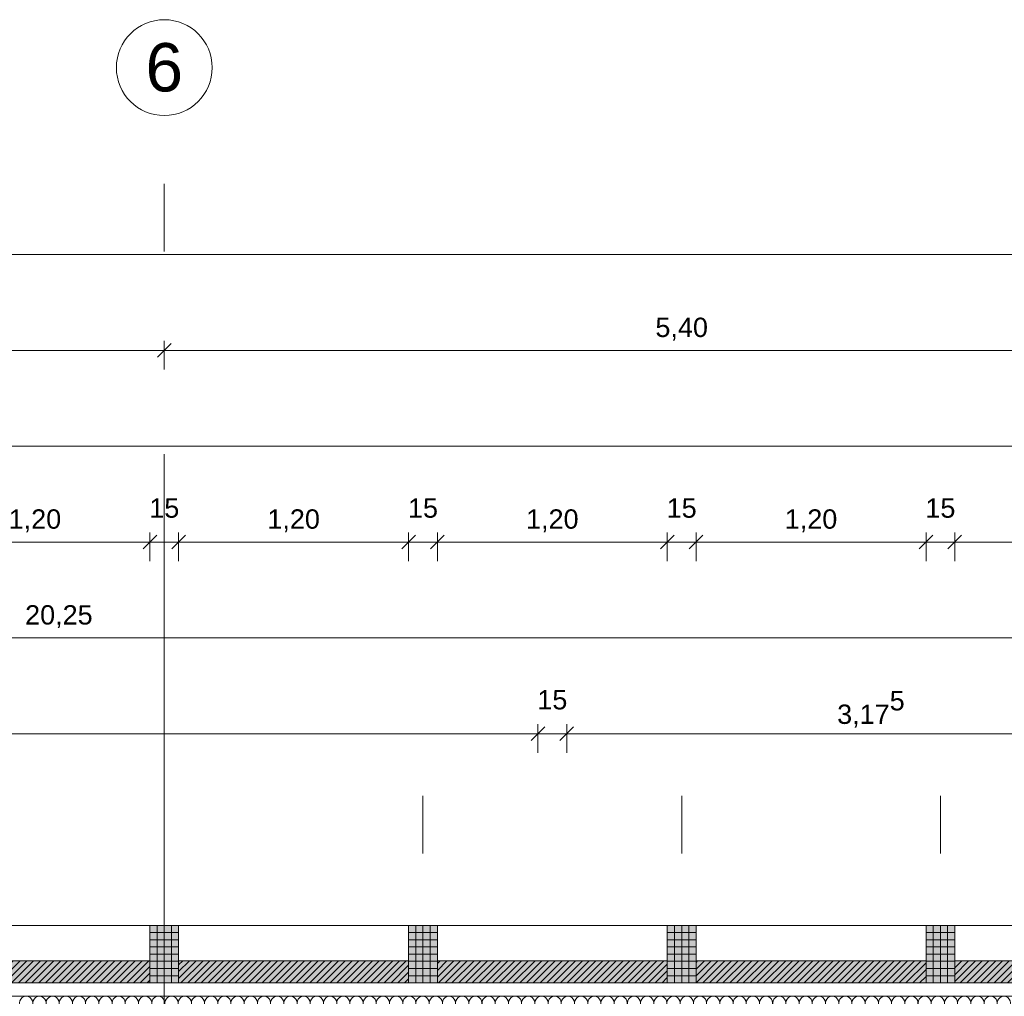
# Model space of a CAD drawing. Header units: metres. Extents: x -49 to 152, y -127 to 99.
# Tile 62 of 177: x -29.1 to -23.97, y 0.31 to 5.4. Entities that reach past the tile are written whole.
import ezdxf

# ---------------------------------------------------------------- set-up
doc = ezdxf.new("R2010")
doc.units = ezdxf.units.M
doc.header["$PDMODE"] = 1
doc.header["$PDSIZE"] = -2
doc.linetypes.add('Achsen 01', pattern=[5.291531, 3.175, -1.058062, 0.352704, -0.705764])
doc.linetypes.add('Raster 01', pattern=[2, 1, -1])
doc.layers.get('0').update_dxf_attribs({"lineweight": 25})
for name, color, linetype, lineweight, true_color in [('014_Fassadenarbeiten-000 Aufsicht Betonfertigteile', 7, 'Continuous', 9, 0xc0c0c0), ('014_Fassadenarbeiten-330 mineralische Dämmung', 7, 'Continuous', 9, 0x666666), ('AV1-Achsen', 1, 'Achsen 01', 18, 0xff0000), ('AV1-Raster', 7, 'Raster 01', 9, 0xa6a6a6)]:
    doc.layers.add(name, color=color, linetype=linetype, lineweight=lineweight, true_color=true_color)
for name, color, linetype, lineweight in [('014_Fassadenarbeiten-330 Betonfertigteile vertikal', 7, 'Continuous', 9), ('014_Fassadenarbeiten-330 Filtermauerwerk 11.5cm', 7, 'Continuous', 9), ('_1.35m (3D)', 7, 'Continuous', 9), ('_GRU (2D)', 7, 'Continuous', 9), ('_OG 3 (2D)', 7, 'Continuous', 9), ('Bemaßung-Bemaßung', 7, 'Continuous', 9)]:
    doc.layers.add(name, color=color, linetype=linetype, lineweight=lineweight)
doc.layers.get('0').freeze()
doc.styles.add('Arial', font='arial.ttf')
doc.dimstyles.new('COE 50', dxfattribs={"dimtxt": 100.872396, "dimasz": 0.001414, "dimexe": 0.001, "dimexo": 0.01, "dimgap": 0.001, "dimtad": 1, "dimdec": 3, "dimtxsty": 'Arial', "dimblk": 'VW_SLASH-3', "dimblk1": 'VW_SLASH-3', "dimblk2": 'VW_SLASH-3', "dimcen": 0, "dimadec": 3, "dimazin": 0, "dimtfac": 0.8, "dimtdec": 3, "dimtix": 1, "dimtmove": 0, "dimatfit": 0, "dimldrblk": 'VW_SLASH-2', "dimfxl": 0.002, "dimfxlon": 1, "dimfrac": 2, "dimtolj": 1, "dimarcsym": 0})
pattern_1 = [(45, (0, 0), (0.01767767, -0.01767767), [])]
pattern_2 = [(-90, (0, 0), (0.0375, 0), [])]
pattern_3 = [(0, (0, 0), (2e-18, -0.0375), [])]

# ---------------------------------------------------------------- blocks, each defined once
blk = doc.blocks.new('Group-4')
at = {"layer": 'AV1-Raster'}
for p, q in [((-28.35, -22.95), (-28.35, 1.35)), ((-27, -22.95), (-27, 1.35)), ((-25.65, -22.95), (-25.65, 1.35)), ((-24.3, -22.95), (-24.3, 1.35))]:
    blk.add_line(p, q, dxfattribs=at)
blk = doc.blocks.new('1.35m (3D)')
at = {"layer": 'AV1-Raster', "color": 7}
blk.add_blockref('Group-4', (0, 0), dxfattribs=at)
blk = doc.blocks.new('Group-337')
at = {"layer": '014_Fassadenarbeiten-330 mineralische Dämmung', "transparency": 33554687, "flags": 128}
for points in [[(0.26, 23.9359, 1.372583), (0.26, 24.0014)], [(0.26, 24.0048, 1.372583), (0.26, 24.0704)], [(0.26, 24.0737, 1.372583), (0.26, 24.1393)], [(0.26, 24.1427, 1.372583), (0.26, 24.2083)], [(0.26, 24.2116, 1.372583), (0.26, 24.2772)], [(0.26, 24.2806, 1.372583), (0.26, 24.3462)], [(0.26, 24.3495, 1.372583), (0.26, 24.4151)], [(0.26, 24.4185, 1.372583), (0.26, 24.484)], [(0.26, 24.4874, 1.372583), (0.26, 24.553)], [(0.26, 24.5564, 1.372583), (0.26, 24.6219)], [(0.26, 24.6253, 1.372583), (0.26, 24.6909)], [(0.26, 24.6943, 1.372583), (0.26, 24.7598)], [(0.26, 24.7632, 1.372583), (0.26, 24.8288)], [(0.26, 24.8321, 1.372583), (0.26, 24.8977)], [(0.26, 24.9011, 1.372583), (0.26, 24.9667)], [(0.26, 24.97, 1.372583), (0.26, 25.0356)], [(0.26, 25.039, 1.372583), (0.26, 25.1045)], [(0.26, 25.1079, 1.372583), (0.26, 25.1735)], [(0.26, 25.1769, 1.372583), (0.26, 25.2424)], [(0.26, 25.2458, 1.372583), (0.26, 25.3114)], [(0.26, 25.3148, 1.372583), (0.26, 25.3803)], [(0.26, 25.3837, 1.372583), (0.26, 25.4493)], [(0.26, 25.4526, 1.372583), (0.26, 25.5182)], [(0.26, 25.5216, 1.372583), (0.26, 25.5872)], [(0.26, 25.5905, 1.372583), (0.26, 25.6561)], [(0.26, 25.6595, 1.372583), (0.26, 25.7251)], [(0.26, 25.7284, 1.372583), (0.26, 25.794)], [(0.26, 25.7974, 1.372583), (0.26, 25.8629)], [(0.26, 25.8663, 1.372583), (0.26, 25.9319)], [(0.26, 25.9353, 1.372583), (0.26, 26.0008)], [(0.26, 26.0042, 1.372583), (0.26, 26.0698)], [(0.26, 26.0731, 1.372583), (0.26, 26.1387)], [(0.26, 26.1421, 1.372583), (0.26, 26.2077)], [(0.26, 26.211, 1.372583), (0.26, 26.2766)], [(0.26, 26.28, 1.372583), (0.26, 26.3456)], [(0.26, 26.3489, 1.372583), (0.26, 26.4145)], [(0.26, 26.4179, 1.372583), (0.26, 26.4834)], [(0.26, 26.4868, 1.372583), (0.26, 26.5524)], [(0.26, 26.5558, 1.372583), (0.26, 26.6213)], [(0.26, 26.6247, 1.372583), (0.26, 26.6903)], [(0.26, 26.6937, 1.372583), (0.26, 26.7592)], [(0.26, 26.7626, 1.372583), (0.26, 26.8282)], [(0.26, 26.8315, 1.372583), (0.26, 26.8971)], [(0.26, 26.9005, 1.372583), (0.26, 26.9661)], [(0.26, 26.9694, 1.372583), (0.26, 27.035)], [(0.26, 27.0384, 1.372583), (0.26, 27.1039)], [(0.26, 27.1073, 1.372583), (0.26, 27.1729)], [(0.26, 27.1763, 1.372583), (0.26, 27.2418)], [(0.26, 27.2452, 1.372583), (0.26, 27.3108)], [(0.26, 27.3142, 1.372583), (0.26, 27.3797)], [(0.26, 27.3831, 1.372583), (0.26, 27.4487)], [(0.26, 27.452, 1.372583), (0.26, 27.5176)], [(0.26, 27.521, 1.372583), (0.26, 27.5866)], [(0.26, 27.5899, 1.372583), (0.26, 27.6555)], [(0.26, 27.6589, 1.372583), (0.26, 27.7244)], [(0.26, 27.7278, 1.372583), (0.26, 27.7934)], [(0.26, 27.7968, 1.372583), (0.26, 27.8623)], [(0.26, 27.8657, 1.372583), (0.26, 27.9313)], [(0.26, 27.9347, 1.372583), (0.26, 28.0002)], [(0.26, 28.0036, 1.372583), (0.26, 28.0692)], [(0.26, 28.0725, 1.372583), (0.26, 28.1381)], [(0.26, 28.1415, 1.372583), (0.26, 28.2071)], [(0.26, 28.2104, 1.372583), (0.26, 28.276)], [(0.26, 28.2794, 1.372583), (0.26, 28.345)], [(0.26, 28.3483, 1.372583), (0.26, 28.4139)], [(0.26, 28.4173, 1.372583), (0.26, 28.4828)], [(0.26, 28.4862, 1.372583), (0.26, 28.5518)], [(0.26, 28.5552, 1.372583), (0.26, 28.6207)], [(0.26, 28.6241, 1.372583), (0.26, 28.6897)], [(0.26, 28.6931, 1.372583), (0.26, 28.7586)], [(0.26, 28.762, 1.372583), (0.26, 28.8276)], [(0.26, 28.8309, 1.372583), (0.26, 28.8965)], [(0.26, 28.8999, 1.372583), (0.26, 28.9655)], [(0.26, 28.9688, 1.372583), (0.26, 29.0344)], [(0.26, 29.0378, 1.372583), (0.26, 29.1033)]]:
    blk.add_lwpolyline(points, format="xyb", dxfattribs=at)
blk = doc.blocks.new('Group-338')
at = {"layer": '014_Fassadenarbeiten-330 mineralische Dämmung', "transparency": 33554687}
blk.add_blockref('Group-337', (0, 0), dxfattribs=at)
blk = doc.blocks.new('Parametric Object-54')
at = {"layer": '014_Fassadenarbeiten-330 mineralische Dämmung', "color": 7, "transparency": 33554687}
blk.add_blockref('Group-338', (0, 0), dxfattribs=at)
at = {"layer": '014_Fassadenarbeiten-330 mineralische Dämmung', "color": 0, "flags": 1}
for tag in ['IFC_UUID', 'instanceID', 'prm0_name', 'prm0_type', 'prm0_value', 'prm1_name', 'prm1_type', 'prm1_value', 'prm2_name', 'prm2_type', 'prm2_value', 'prm3_name', 'prm3_type', 'prm3_value', 'prm4_name', 'prm4_type', 'prm4_value', 'prm5_name', 'prm5_type', 'prm5_value', 'prm6_name', 'prm6_type', 'prm6_value']:
    blk.add_attdef(tag, (-39.455, 0.1154), '', height=0.00018, dxfattribs=at)
blk = doc.blocks.new('VW_SLASH-3')
at = {"color": 0, "linetype": 'ByBlock', "lineweight": -2, "transparency": 16777216}
blk.add_line((0, 0), (-1, 0), dxfattribs=at)
at = {"color": 0, "linetype": 'Continuous', "lineweight": 15, "transparency": 16777216, "flags": 128}
blk.add_lwpolyline([(0.5, 0.5), (-0.5, -0.5)], dxfattribs=at)
blk = doc.blocks.new('*D601')
at = {"layer": 'Bemaßung-Bemaßung', "color": 0, "lineweight": -2}
for p, q in [((-39.825, 3.075), (-39.825, 3.225)), ((0.675, 3.075), (0.675, 3.225)), ((-39.7543, 3.175), (0.6043, 3.175))]:
    blk.add_line(p, q, dxfattribs=at)
at = {"layer": 'Defpoints', "color": 0}
for p in [(0.675, 3.175), (-39.825, 0), (0.675, 0)]:
    blk.add_point(p, dxfattribs=at)
at = {"layer": 'Bemaßung-Bemaßung', "color": 0, "lineweight": -2, "xscale": 0.070693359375, "yscale": 0.070693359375, "zscale": 0.070693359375, "rotation": 180}
blk.add_blockref('VW_SLASH-3', (-39.825, 3.175), dxfattribs=at)
at = {"layer": 'Bemaßung-Bemaßung', "color": 0, "lineweight": -2, "xscale": 0.070693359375, "yscale": 0.070693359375, "zscale": 0.070693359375}
blk.add_blockref('VW_SLASH-3', (0.675, 3.175), dxfattribs=at)
at = {"layer": 'Bemaßung-Bemaßung', "color": 0, "insert": (-19.575, 3.2856), "char_height": 0.10087, "attachment_point": 5, "style": 'Arial'}
blk.add_mtext('\\A1;40,50', dxfattribs=at)
blk = doc.blocks.new('VW_SLASH-2')
at = {"color": 0, "linetype": 'ByBlock', "lineweight": -2, "transparency": 16777216}
blk.add_line((0, 0), (-1, 0), dxfattribs=at)
at = {"color": 0, "linetype": 'Continuous', "lineweight": 15, "transparency": 16777216, "flags": 128}
blk.add_lwpolyline([(0.5, 0.5), (-0.5, -0.5)], dxfattribs=at)
blk = doc.blocks.new('*D603')
at = {"layer": 'Bemaßung-Bemaßung', "color": 0, "lineweight": -2}
for p, q in [((-33.75, 3.575), (-33.75, 3.725)), ((-28.35, 3.575), (-28.35, 3.725)), ((-28.4207, 3.675), (-33.6793, 3.675))]:
    blk.add_line(p, q, dxfattribs=at)
at = {"layer": 'Defpoints', "color": 0}
for p in [(-33.75, 3.675), (-33.75, 0), (-28.35, 0)]:
    blk.add_point(p, dxfattribs=at)
at = {"layer": 'Bemaßung-Bemaßung', "color": 0, "lineweight": -2, "xscale": 0.070693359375, "yscale": 0.070693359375, "zscale": 0.070693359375, "rotation": 180}
blk.add_blockref('VW_SLASH-3', (-33.75, 3.675), dxfattribs=at)
at = {"layer": 'Bemaßung-Bemaßung', "color": 0, "lineweight": -2, "xscale": 0.070693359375, "yscale": 0.070693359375, "zscale": 0.070693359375}
blk.add_blockref('VW_SLASH-3', (-28.35, 3.675), dxfattribs=at)
at = {"layer": 'Bemaßung-Bemaßung', "color": 0, "insert": (-31.05, 3.7856), "char_height": 0.10087, "attachment_point": 5, "style": 'Arial'}
blk.add_mtext('\\A1;5,40', dxfattribs=at)
blk = doc.blocks.new('*D604')
at = {"layer": 'Bemaßung-Bemaßung', "color": 0, "lineweight": -2}
for p, q in [((-28.35, 3.575), (-28.35, 3.725)), ((-22.95, 3.575), (-22.95, 3.725)), ((-23.0207, 3.675), (-28.2793, 3.675))]:
    blk.add_line(p, q, dxfattribs=at)
at = {"layer": 'Defpoints', "color": 0}
for p in [(-28.35, 3.675), (-28.35, 0), (-22.95, 0)]:
    blk.add_point(p, dxfattribs=at)
at = {"layer": 'Bemaßung-Bemaßung', "color": 0, "lineweight": -2, "xscale": 0.070693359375, "yscale": 0.070693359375, "zscale": 0.070693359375, "rotation": 180}
blk.add_blockref('VW_SLASH-3', (-28.35, 3.675), dxfattribs=at)
at = {"layer": 'Bemaßung-Bemaßung', "color": 0, "lineweight": -2, "xscale": 0.070693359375, "yscale": 0.070693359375, "zscale": 0.070693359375}
blk.add_blockref('VW_SLASH-3', (-22.95, 3.675), dxfattribs=at)
at = {"layer": 'Bemaßung-Bemaßung', "color": 0, "insert": (-25.65, 3.7856), "char_height": 0.10087, "attachment_point": 5, "style": 'Arial'}
blk.add_mtext('\\A1;5,40', dxfattribs=at)
blk = doc.blocks.new('*D609')
at = {"layer": 'Bemaßung-Bemaßung', "color": 0, "lineweight": -2}
for p, q in [((-39.15, 4.075), (-39.15, 4.225)), ((0, 4.075), (0, 4.225)), ((-39.0793, 4.175), (-0.0707, 4.175))]:
    blk.add_line(p, q, dxfattribs=at)
at = {"layer": 'Defpoints', "color": 0}
for p in [(0, 4.175), (-39.15, 0), (0, 0)]:
    blk.add_point(p, dxfattribs=at)
at = {"layer": 'Bemaßung-Bemaßung', "color": 0, "lineweight": -2, "xscale": 0.070693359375, "yscale": 0.070693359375, "zscale": 0.070693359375, "rotation": 180}
blk.add_blockref('VW_SLASH-3', (-39.15, 4.175), dxfattribs=at)
at = {"layer": 'Bemaßung-Bemaßung', "color": 0, "lineweight": -2, "xscale": 0.070693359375, "yscale": 0.070693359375, "zscale": 0.070693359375}
blk.add_blockref('VW_SLASH-3', (0, 4.175), dxfattribs=at)
at = {"layer": 'Bemaßung-Bemaßung', "color": 0, "insert": (-19.575, 4.3159), "char_height": 0.15131, "attachment_point": 5, "style": 'Arial'}
blk.add_mtext('\\A1;39,15', dxfattribs=at)
blk = doc.blocks.new('*D645')
at = {"layer": 'Bemaßung-Bemaßung', "color": 0, "linetype": 'Continuous', "lineweight": -2}
for p, q in [((-24.225, 2.575), (-24.225, 2.725)), ((-23.025, 2.575), (-23.025, 2.725)), ((-24.1543, 2.675), (-23.0957, 2.675))]:
    blk.add_line(p, q, dxfattribs=at)
at = {"layer": 'Defpoints', "color": 0}
for p in [(-23.025, 2.675), (-24.225, 0.675), (-23.025, 0.675)]:
    blk.add_point(p, dxfattribs=at)
at = {"layer": 'Bemaßung-Bemaßung', "color": 0, "lineweight": -2, "xscale": 0.070693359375, "yscale": 0.070693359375, "zscale": 0.070693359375, "rotation": 180}
blk.add_blockref('VW_SLASH-3', (-24.225, 2.675), dxfattribs=at)
at = {"layer": 'Bemaßung-Bemaßung', "color": 0, "lineweight": -2, "xscale": 0.070693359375, "yscale": 0.070693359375, "zscale": 0.070693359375}
blk.add_blockref('VW_SLASH-3', (-23.025, 2.675), dxfattribs=at)
at = {"layer": 'Bemaßung-Bemaßung', "color": 0, "insert": (-23.625, 2.7856), "char_height": 0.10087, "attachment_point": 5, "style": 'Arial'}
blk.add_mtext('\\A1;1,20', dxfattribs=at)
blk = doc.blocks.new('*D646')
at = {"layer": 'Bemaßung-Bemaßung', "color": 0, "linetype": 'Continuous', "lineweight": -2}
for p, q in [((-24.375, 2.575), (-24.375, 2.725)), ((-24.225, 2.575), (-24.225, 2.725)), ((-24.4457, 2.675), (-24.5164, 2.675)), ((-24.375, 2.675), (-24.225, 2.675)), ((-24.1543, 2.675), (-24.0836, 2.675))]:
    blk.add_line(p, q, dxfattribs=at)
at = {"layer": 'Defpoints', "color": 0}
for p in [(-24.225, 2.675), (-24.375, 0.675), (-24.225, 0.675)]:
    blk.add_point(p, dxfattribs=at)
at = {"layer": 'Bemaßung-Bemaßung', "color": 0, "lineweight": -2, "xscale": 0.070693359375, "yscale": 0.070693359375, "zscale": 0.070693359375}
blk.add_blockref('VW_SLASH-3', (-24.375, 2.675), dxfattribs=at)
at = {"layer": 'Bemaßung-Bemaßung', "color": 0, "lineweight": -2, "xscale": 0.070693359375, "yscale": 0.070693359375, "zscale": 0.070693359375, "rotation": 180}
blk.add_blockref('VW_SLASH-3', (-24.225, 2.675), dxfattribs=at)
at = {"layer": 'Bemaßung-Bemaßung', "color": 0, "insert": (-24.3, 2.8515), "char_height": 0.10087, "attachment_point": 5, "style": 'Arial'}
blk.add_mtext('\\A1;15', dxfattribs=at)
blk = doc.blocks.new('*D647')
at = {"layer": 'Bemaßung-Bemaßung', "color": 0, "linetype": 'Continuous', "lineweight": -2}
for p, q in [((-25.575, 2.575), (-25.575, 2.725)), ((-24.375, 2.575), (-24.375, 2.725)), ((-25.5043, 2.675), (-24.4457, 2.675))]:
    blk.add_line(p, q, dxfattribs=at)
at = {"layer": 'Defpoints', "color": 0}
for p in [(-24.375, 2.675), (-25.575, 0.675), (-24.375, 0.675)]:
    blk.add_point(p, dxfattribs=at)
at = {"layer": 'Bemaßung-Bemaßung', "color": 0, "lineweight": -2, "xscale": 0.070693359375, "yscale": 0.070693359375, "zscale": 0.070693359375, "rotation": 180}
blk.add_blockref('VW_SLASH-3', (-25.575, 2.675), dxfattribs=at)
at = {"layer": 'Bemaßung-Bemaßung', "color": 0, "lineweight": -2, "xscale": 0.070693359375, "yscale": 0.070693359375, "zscale": 0.070693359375}
blk.add_blockref('VW_SLASH-3', (-24.375, 2.675), dxfattribs=at)
at = {"layer": 'Bemaßung-Bemaßung', "color": 0, "insert": (-24.975, 2.7856), "char_height": 0.10087, "attachment_point": 5, "style": 'Arial'}
blk.add_mtext('\\A1;1,20', dxfattribs=at)
blk = doc.blocks.new('*D648')
at = {"layer": 'Bemaßung-Bemaßung', "color": 0, "linetype": 'Continuous', "lineweight": -2}
for p, q in [((-25.725, 2.575), (-25.725, 2.725)), ((-25.575, 2.575), (-25.575, 2.725)), ((-25.7957, 2.675), (-25.8664, 2.675)), ((-25.725, 2.675), (-25.575, 2.675)), ((-25.5043, 2.675), (-25.4336, 2.675))]:
    blk.add_line(p, q, dxfattribs=at)
at = {"layer": 'Defpoints', "color": 0}
for p in [(-25.575, 2.675), (-25.725, 0.675), (-25.575, 0.675)]:
    blk.add_point(p, dxfattribs=at)
at = {"layer": 'Bemaßung-Bemaßung', "color": 0, "lineweight": -2, "xscale": 0.070693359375, "yscale": 0.070693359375, "zscale": 0.070693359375}
blk.add_blockref('VW_SLASH-3', (-25.725, 2.675), dxfattribs=at)
at = {"layer": 'Bemaßung-Bemaßung', "color": 0, "lineweight": -2, "xscale": 0.070693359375, "yscale": 0.070693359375, "zscale": 0.070693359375, "rotation": 180}
blk.add_blockref('VW_SLASH-3', (-25.575, 2.675), dxfattribs=at)
at = {"layer": 'Bemaßung-Bemaßung', "color": 0, "insert": (-25.65, 2.8515), "char_height": 0.10087, "attachment_point": 5, "style": 'Arial'}
blk.add_mtext('\\A1;15', dxfattribs=at)
blk = doc.blocks.new('*D649')
at = {"layer": 'Bemaßung-Bemaßung', "color": 0, "linetype": 'Continuous', "lineweight": -2}
for p, q in [((-26.925, 2.575), (-26.925, 2.725)), ((-25.725, 2.575), (-25.725, 2.725)), ((-26.8543, 2.675), (-25.7957, 2.675))]:
    blk.add_line(p, q, dxfattribs=at)
at = {"layer": 'Defpoints', "color": 0}
for p in [(-25.725, 2.675), (-26.925, 0.675), (-25.725, 0.675)]:
    blk.add_point(p, dxfattribs=at)
at = {"layer": 'Bemaßung-Bemaßung', "color": 0, "lineweight": -2, "xscale": 0.070693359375, "yscale": 0.070693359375, "zscale": 0.070693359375, "rotation": 180}
blk.add_blockref('VW_SLASH-3', (-26.925, 2.675), dxfattribs=at)
at = {"layer": 'Bemaßung-Bemaßung', "color": 0, "lineweight": -2, "xscale": 0.070693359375, "yscale": 0.070693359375, "zscale": 0.070693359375}
blk.add_blockref('VW_SLASH-3', (-25.725, 2.675), dxfattribs=at)
at = {"layer": 'Bemaßung-Bemaßung', "color": 0, "insert": (-26.325, 2.7856), "char_height": 0.10087, "attachment_point": 5, "style": 'Arial'}
blk.add_mtext('\\A1;1,20', dxfattribs=at)
blk = doc.blocks.new('*D650')
at = {"layer": 'Bemaßung-Bemaßung', "color": 0, "linetype": 'Continuous', "lineweight": -2}
for p, q in [((-27.075, 2.575), (-27.075, 2.725)), ((-26.925, 2.575), (-26.925, 2.725)), ((-27.1457, 2.675), (-27.2164, 2.675)), ((-27.075, 2.675), (-26.925, 2.675)), ((-26.8543, 2.675), (-26.7836, 2.675))]:
    blk.add_line(p, q, dxfattribs=at)
at = {"layer": 'Defpoints', "color": 0}
for p in [(-26.925, 2.675), (-27.075, 0.675), (-26.925, 0.675)]:
    blk.add_point(p, dxfattribs=at)
at = {"layer": 'Bemaßung-Bemaßung', "color": 0, "lineweight": -2, "xscale": 0.070693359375, "yscale": 0.070693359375, "zscale": 0.070693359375}
blk.add_blockref('VW_SLASH-3', (-27.075, 2.675), dxfattribs=at)
at = {"layer": 'Bemaßung-Bemaßung', "color": 0, "lineweight": -2, "xscale": 0.070693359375, "yscale": 0.070693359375, "zscale": 0.070693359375, "rotation": 180}
blk.add_blockref('VW_SLASH-3', (-26.925, 2.675), dxfattribs=at)
at = {"layer": 'Bemaßung-Bemaßung', "color": 0, "insert": (-27, 2.8515), "char_height": 0.10087, "attachment_point": 5, "style": 'Arial'}
blk.add_mtext('\\A1;15', dxfattribs=at)
blk = doc.blocks.new('*D651')
at = {"layer": 'Bemaßung-Bemaßung', "color": 0, "linetype": 'Continuous', "lineweight": -2}
for p, q in [((-28.275, 2.575), (-28.275, 2.725)), ((-27.075, 2.575), (-27.075, 2.725)), ((-28.2043, 2.675), (-27.1457, 2.675))]:
    blk.add_line(p, q, dxfattribs=at)
at = {"layer": 'Defpoints', "color": 0}
for p in [(-27.075, 2.675), (-28.275, 0.675), (-27.075, 0.675)]:
    blk.add_point(p, dxfattribs=at)
at = {"layer": 'Bemaßung-Bemaßung', "color": 0, "lineweight": -2, "xscale": 0.070693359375, "yscale": 0.070693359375, "zscale": 0.070693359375, "rotation": 180}
blk.add_blockref('VW_SLASH-3', (-28.275, 2.675), dxfattribs=at)
at = {"layer": 'Bemaßung-Bemaßung', "color": 0, "lineweight": -2, "xscale": 0.070693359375, "yscale": 0.070693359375, "zscale": 0.070693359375}
blk.add_blockref('VW_SLASH-3', (-27.075, 2.675), dxfattribs=at)
at = {"layer": 'Bemaßung-Bemaßung', "color": 0, "insert": (-27.675, 2.7856), "char_height": 0.10087, "attachment_point": 5, "style": 'Arial'}
blk.add_mtext('\\A1;1,20', dxfattribs=at)
blk = doc.blocks.new('*D652')
at = {"layer": 'Bemaßung-Bemaßung', "color": 0, "linetype": 'Continuous', "lineweight": -2}
for p, q in [((-28.425, 2.575), (-28.425, 2.725)), ((-28.275, 2.575), (-28.275, 2.725)), ((-28.4957, 2.675), (-28.5664, 2.675)), ((-28.425, 2.675), (-28.275, 2.675)), ((-28.2043, 2.675), (-28.1336, 2.675))]:
    blk.add_line(p, q, dxfattribs=at)
at = {"layer": 'Defpoints', "color": 0}
for p in [(-28.275, 2.675), (-28.425, 0.675), (-28.275, 0.675)]:
    blk.add_point(p, dxfattribs=at)
at = {"layer": 'Bemaßung-Bemaßung', "color": 0, "lineweight": -2, "xscale": 0.070693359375, "yscale": 0.070693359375, "zscale": 0.070693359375}
blk.add_blockref('VW_SLASH-3', (-28.425, 2.675), dxfattribs=at)
at = {"layer": 'Bemaßung-Bemaßung', "color": 0, "lineweight": -2, "xscale": 0.070693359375, "yscale": 0.070693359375, "zscale": 0.070693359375, "rotation": 180}
blk.add_blockref('VW_SLASH-3', (-28.275, 2.675), dxfattribs=at)
at = {"layer": 'Bemaßung-Bemaßung', "color": 0, "insert": (-28.35, 2.8515), "char_height": 0.10087, "attachment_point": 5, "style": 'Arial'}
blk.add_mtext('\\A1;15', dxfattribs=at)
blk = doc.blocks.new('*D653')
at = {"layer": 'Bemaßung-Bemaßung', "color": 0, "linetype": 'Continuous', "lineweight": -2}
for p, q in [((-29.625, 2.575), (-29.625, 2.725)), ((-28.425, 2.575), (-28.425, 2.725)), ((-29.5543, 2.675), (-28.4957, 2.675))]:
    blk.add_line(p, q, dxfattribs=at)
at = {"layer": 'Defpoints', "color": 0}
for p in [(-28.425, 2.675), (-29.625, 0.675), (-28.425, 0.675)]:
    blk.add_point(p, dxfattribs=at)
at = {"layer": 'Bemaßung-Bemaßung', "color": 0, "lineweight": -2, "xscale": 0.070693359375, "yscale": 0.070693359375, "zscale": 0.070693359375, "rotation": 180}
blk.add_blockref('VW_SLASH-3', (-29.625, 2.675), dxfattribs=at)
at = {"layer": 'Bemaßung-Bemaßung', "color": 0, "lineweight": -2, "xscale": 0.070693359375, "yscale": 0.070693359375, "zscale": 0.070693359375}
blk.add_blockref('VW_SLASH-3', (-28.425, 2.675), dxfattribs=at)
at = {"layer": 'Bemaßung-Bemaßung', "color": 0, "insert": (-29.025, 2.7856), "char_height": 0.10087, "attachment_point": 5, "style": 'Arial'}
blk.add_mtext('\\A1;1,20', dxfattribs=at)
blk = doc.blocks.new('*D672')
at = {"layer": 'Bemaßung-Bemaßung', "color": 0, "lineweight": -2}
for p, q in [((-39.025, 2.075), (-39.025, 2.225)), ((-18.775, 2.075), (-18.775, 2.225)), ((-18.8457, 2.175), (-38.9543, 2.175))]:
    blk.add_line(p, q, dxfattribs=at)
at = {"layer": 'Defpoints', "color": 0}
for p in [(-39.025, 2.175), (-39.025, -0.125), (-18.775, -0.125)]:
    blk.add_point(p, dxfattribs=at)
at = {"layer": 'Bemaßung-Bemaßung', "color": 0, "lineweight": -2, "xscale": 0.070693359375, "yscale": 0.070693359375, "zscale": 0.070693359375, "rotation": 180}
blk.add_blockref('VW_SLASH-3', (-39.025, 2.175), dxfattribs=at)
at = {"layer": 'Bemaßung-Bemaßung', "color": 0, "lineweight": -2, "xscale": 0.070693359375, "yscale": 0.070693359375, "zscale": 0.070693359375}
blk.add_blockref('VW_SLASH-3', (-18.775, 2.175), dxfattribs=at)
at = {"layer": 'Bemaßung-Bemaßung', "color": 0, "insert": (-28.9, 2.2856), "char_height": 0.10087, "attachment_point": 5, "style": 'Arial'}
blk.add_mtext('\\A1;20,25', dxfattribs=at)
blk = doc.blocks.new('*D767')
at = {"layer": 'Bemaßung-Bemaßung', "color": 0, "linetype": 'Continuous', "lineweight": -2}
for p, q in [((-35.025, 1.575), (-35.025, 1.725)), ((-26.4, 1.575), (-26.4, 1.725)), ((-26.4707, 1.675), (-34.9543, 1.675))]:
    blk.add_line(p, q, dxfattribs=at)
at = {"layer": 'Defpoints', "color": 0}
for p in [(-35.025, 1.675), (-35.025, -0.125), (-26.4, -0.125)]:
    blk.add_point(p, dxfattribs=at)
at = {"layer": 'Bemaßung-Bemaßung', "color": 0, "lineweight": -2, "xscale": 0.070693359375, "yscale": 0.070693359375, "zscale": 0.070693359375, "rotation": 180}
blk.add_blockref('VW_SLASH-3', (-35.025, 1.675), dxfattribs=at)
at = {"layer": 'Bemaßung-Bemaßung', "color": 0, "lineweight": -2, "xscale": 0.070693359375, "yscale": 0.070693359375, "zscale": 0.070693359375}
blk.add_blockref('VW_SLASH-3', (-26.4, 1.675), dxfattribs=at)
at = {"layer": 'Bemaßung-Bemaßung', "color": 0, "insert": (-30.7125, 1.8024), "char_height": 0.100872, "attachment_point": 5, "style": 'Arial'}
blk.add_mtext('\\A1;8,62\\S5^ ;', dxfattribs=at)
blk = doc.blocks.new('*D768')
at = {"layer": 'Bemaßung-Bemaßung', "color": 0, "linetype": 'Continuous', "lineweight": -2}
for p, q in [((-26.4, 1.575), (-26.4, 1.725)), ((-26.25, 1.575), (-26.25, 1.725)), ((-26.4707, 1.675), (-26.5414, 1.675)), ((-26.25, 1.675), (-26.4, 1.675)), ((-26.1793, 1.675), (-26.1086, 1.675))]:
    blk.add_line(p, q, dxfattribs=at)
at = {"layer": 'Defpoints', "color": 0}
for p in [(-26.4, 1.675), (-26.4, -0.125), (-26.25, -0.125)]:
    blk.add_point(p, dxfattribs=at)
at = {"layer": 'Bemaßung-Bemaßung', "color": 0, "lineweight": -2, "xscale": 0.070693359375, "yscale": 0.070693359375, "zscale": 0.070693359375}
blk.add_blockref('VW_SLASH-3', (-26.4, 1.675), dxfattribs=at)
at = {"layer": 'Bemaßung-Bemaßung', "color": 0, "lineweight": -2, "xscale": 0.070693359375, "yscale": 0.070693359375, "zscale": 0.070693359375, "rotation": 180}
blk.add_blockref('VW_SLASH-3', (-26.25, 1.675), dxfattribs=at)
at = {"layer": 'Bemaßung-Bemaßung', "color": 0, "insert": (-26.325, 1.8515), "char_height": 0.10087, "attachment_point": 5, "style": 'Arial'}
blk.add_mtext('\\A1;15', dxfattribs=at)
blk = doc.blocks.new('*D769')
at = {"layer": 'Bemaßung-Bemaßung', "color": 0, "linetype": 'Continuous', "lineweight": -2}
for p, q in [((-26.25, 1.575), (-26.25, 1.725)), ((-23.075, 1.575), (-23.075, 1.725)), ((-23.1457, 1.675), (-26.1793, 1.675))]:
    blk.add_line(p, q, dxfattribs=at)
at = {"layer": 'Defpoints', "color": 0}
for p in [(-26.25, 1.675), (-26.25, -0.125), (-23.075, -0.125)]:
    blk.add_point(p, dxfattribs=at)
at = {"layer": 'Bemaßung-Bemaßung', "color": 0, "lineweight": -2, "xscale": 0.070693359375, "yscale": 0.070693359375, "zscale": 0.070693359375, "rotation": 180}
blk.add_blockref('VW_SLASH-3', (-26.25, 1.675), dxfattribs=at)
at = {"layer": 'Bemaßung-Bemaßung', "color": 0, "lineweight": -2, "xscale": 0.070693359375, "yscale": 0.070693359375, "zscale": 0.070693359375}
blk.add_blockref('VW_SLASH-3', (-23.075, 1.675), dxfattribs=at)
at = {"layer": 'Bemaßung-Bemaßung', "color": 0, "insert": (-24.6625, 1.8024), "char_height": 0.100872, "attachment_point": 5, "style": 'Arial'}
blk.add_mtext('\\A1;3,17\\S5^ ;', dxfattribs=at)
blk = doc.blocks.new('Group-876')
at = {"layer": 'AV1-Achsen'}
blk.add_line((-28.35, -26.5), (-28.35, 4.9), dxfattribs=at)
at = {"layer": 'AV1-Achsen', "linetype": 'Continuous'}
blk.add_circle((-28.35, 5.15), 0.25, dxfattribs=at)
at = {"layer": 'AV1-Achsen', "insert": (-28.35, 5.15), "char_height": 0.2522, "attachment_point": 5, "line_spacing_factor": 0.969122, "style": 'Arial'}
blk.add_mtext('6', dxfattribs=at)
blk = doc.blocks.new('GRU (2D)')
at = {"layer": 'AV1-Achsen', "color": 7}
blk.add_blockref('Group-876', (0, 0), dxfattribs=at)
blk = doc.blocks.new('OG 3 (2D)')
at = {"layer": '014_Fassadenarbeiten-330 Betonfertigteile vertikal', "linetype": 'Continuous', "lineweight": 0}
for points in [[(-28.425, 0.675), (-28.275, 0.675), (-28.275, 0.375), (-28.425, 0.375)], [(-27.075, 0.675), (-26.925, 0.675), (-26.925, 0.375), (-27.075, 0.375)], [(-25.725, 0.675), (-25.575, 0.675), (-25.575, 0.375), (-25.725, 0.375)], [(-24.375, 0.675), (-24.225, 0.675), (-24.225, 0.375), (-24.375, 0.375)]]:
    blk.add_hatch(color=9, dxfattribs=at).paths.add_polyline_path(points)
at = {"layer": '014_Fassadenarbeiten-330 Betonfertigteile vertikal', "linetype": 'Continuous', "lineweight": 9}
h = blk.add_hatch(dxfattribs=at)
h.set_pattern_fill('Stahlbetonfertigteil-1', color=8, style=0, pattern_type=2)
h.set_pattern_definition(pattern_2)
h.paths.add_polyline_path([(-28.425, 0.675), (-28.275, 0.675), (-28.275, 0.375), (-28.425, 0.375)])
at = {"layer": '014_Fassadenarbeiten-330 Betonfertigteile vertikal', "linetype": 'Continuous', "lineweight": 13}
h = blk.add_hatch(dxfattribs=at)
h.set_pattern_fill('Stahlbetonfertigteil', color=8, style=0, pattern_type=2)
h.set_pattern_definition(pattern_3)
h.paths.add_polyline_path([(-28.425, 0.675), (-28.275, 0.675), (-28.275, 0.375), (-28.425, 0.375)])
at = {"layer": '014_Fassadenarbeiten-330 Betonfertigteile vertikal', "linetype": 'Continuous', "lineweight": 9}
h = blk.add_hatch(dxfattribs=at)
h.set_pattern_fill('Stahlbetonfertigteil-1', color=8, style=0, pattern_type=2)
h.set_pattern_definition(pattern_2)
h.paths.add_polyline_path([(-27.075, 0.675), (-26.925, 0.675), (-26.925, 0.375), (-27.075, 0.375)])
at = {"layer": '014_Fassadenarbeiten-330 Betonfertigteile vertikal', "linetype": 'Continuous', "lineweight": 13}
h = blk.add_hatch(dxfattribs=at)
h.set_pattern_fill('Stahlbetonfertigteil', color=8, style=0, pattern_type=2)
h.set_pattern_definition(pattern_3)
h.paths.add_polyline_path([(-27.075, 0.675), (-26.925, 0.675), (-26.925, 0.375), (-27.075, 0.375)])
at = {"layer": '014_Fassadenarbeiten-330 Betonfertigteile vertikal', "linetype": 'Continuous', "lineweight": 9}
h = blk.add_hatch(dxfattribs=at)
h.set_pattern_fill('Stahlbetonfertigteil-1', color=8, style=0, pattern_type=2)
h.set_pattern_definition(pattern_2)
h.paths.add_polyline_path([(-25.725, 0.675), (-25.575, 0.675), (-25.575, 0.375), (-25.725, 0.375)])
at = {"layer": '014_Fassadenarbeiten-330 Betonfertigteile vertikal', "linetype": 'Continuous', "lineweight": 13}
h = blk.add_hatch(dxfattribs=at)
h.set_pattern_fill('Stahlbetonfertigteil', color=8, style=0, pattern_type=2)
h.set_pattern_definition(pattern_3)
h.paths.add_polyline_path([(-25.725, 0.675), (-25.575, 0.675), (-25.575, 0.375), (-25.725, 0.375)])
at = {"layer": '014_Fassadenarbeiten-330 Betonfertigteile vertikal', "linetype": 'Continuous', "lineweight": 9}
h = blk.add_hatch(dxfattribs=at)
h.set_pattern_fill('Stahlbetonfertigteil-1', color=8, style=0, pattern_type=2)
h.set_pattern_definition(pattern_2)
h.paths.add_polyline_path([(-24.375, 0.675), (-24.225, 0.675), (-24.225, 0.375), (-24.375, 0.375)])
at = {"layer": '014_Fassadenarbeiten-330 Betonfertigteile vertikal', "linetype": 'Continuous', "lineweight": 13}
h = blk.add_hatch(dxfattribs=at)
h.set_pattern_fill('Stahlbetonfertigteil', color=8, style=0, pattern_type=2)
h.set_pattern_definition(pattern_3)
h.paths.add_polyline_path([(-24.375, 0.675), (-24.225, 0.675), (-24.225, 0.375), (-24.375, 0.375)])
at = {"layer": '014_Fassadenarbeiten-330 Filtermauerwerk 11.5cm', "linetype": 'Continuous', "lineweight": 0, "true_color": 0xd19783}
for points in [[(-28.425, 0.49), (-28.425, 0.375), (-29.625, 0.375), (-29.625, 0.49)], [(-27.075, 0.49), (-27.075, 0.375), (-28.275, 0.375), (-28.275, 0.49)], [(-25.725, 0.49), (-25.725, 0.375), (-26.925, 0.375), (-26.925, 0.49)], [(-24.375, 0.49), (-24.375, 0.375), (-25.575, 0.375), (-25.575, 0.49)], [(-23.025, 0.49), (-23.025, 0.375), (-24.225, 0.375), (-24.225, 0.49)]]:
    blk.add_hatch(color=33, dxfattribs=at).paths.add_polyline_path(points)
at = {"layer": '014_Fassadenarbeiten-330 Filtermauerwerk 11.5cm', "linetype": 'Continuous', "lineweight": 9}
h = blk.add_hatch(dxfattribs=at)
h.set_pattern_fill('Mauerwerk Münster', color=8, style=0, pattern_type=2)
h.set_pattern_definition(pattern_1)
h.paths.add_polyline_path([(-28.425, 0.49), (-28.425, 0.375), (-29.625, 0.375), (-29.625, 0.49)])
h = blk.add_hatch(dxfattribs=at)
h.set_pattern_fill('Mauerwerk Münster', color=8, style=0, pattern_type=2)
h.set_pattern_definition(pattern_1)
h.paths.add_polyline_path([(-27.075, 0.49), (-27.075, 0.375), (-28.275, 0.375), (-28.275, 0.49)])
h = blk.add_hatch(dxfattribs=at)
h.set_pattern_fill('Mauerwerk Münster', color=8, style=0, pattern_type=2)
h.set_pattern_definition(pattern_1)
h.paths.add_polyline_path([(-25.725, 0.49), (-25.725, 0.375), (-26.925, 0.375), (-26.925, 0.49)])
h = blk.add_hatch(dxfattribs=at)
h.set_pattern_fill('Mauerwerk Münster', color=8, style=0, pattern_type=2)
h.set_pattern_definition(pattern_1)
h.paths.add_polyline_path([(-24.375, 0.49), (-24.375, 0.375), (-25.575, 0.375), (-25.575, 0.49)])
h = blk.add_hatch(dxfattribs=at)
h.set_pattern_fill('Mauerwerk Münster', color=8, style=0, pattern_type=2)
h.set_pattern_definition(pattern_1)
h.paths.add_polyline_path([(-23.025, 0.49), (-23.025, 0.375), (-24.225, 0.375), (-24.225, 0.49)])
at = {"layer": '014_Fassadenarbeiten-000 Aufsicht Betonfertigteile', "flags": 128}
blk.add_lwpolyline([(-39.455, 0.305), (0.305, 0.305), (0.675, 0.675), (-39.825, 0.675)], close=True, dxfattribs=at)
at = {"layer": '014_Fassadenarbeiten-330 Betonfertigteile vertikal', "flags": 128}
for points in [[(-28.425, 0.675), (-28.275, 0.675), (-28.275, 0.375), (-28.425, 0.375)], [(-27.075, 0.675), (-26.925, 0.675), (-26.925, 0.375), (-27.075, 0.375)], [(-25.725, 0.675), (-25.575, 0.675), (-25.575, 0.375), (-25.725, 0.375)], [(-24.375, 0.675), (-24.225, 0.675), (-24.225, 0.375), (-24.375, 0.375)]]:
    blk.add_lwpolyline(points, close=True, dxfattribs=at)
at = {"layer": '014_Fassadenarbeiten-330 Filtermauerwerk 11.5cm', "flags": 128}
for points in [[(-28.425, 0.49), (-28.425, 0.375), (-29.625, 0.375), (-29.625, 0.49)], [(-27.075, 0.49), (-27.075, 0.375), (-28.275, 0.375), (-28.275, 0.49)], [(-25.725, 0.49), (-25.725, 0.375), (-26.925, 0.375), (-26.925, 0.49)], [(-24.375, 0.49), (-24.375, 0.375), (-25.575, 0.375), (-25.575, 0.49)], [(-23.025, 0.49), (-23.025, 0.375), (-24.225, 0.375), (-24.225, 0.49)]]:
    blk.add_lwpolyline(points, close=True, dxfattribs=at)
at = {"layer": '014_Fassadenarbeiten-330 mineralische Dämmung', "rotation": 90}
blk.add_blockref('Parametric Object-54', (0, 0), dxfattribs=at)
at = {"layer": 'Bemaßung-Bemaßung', "color": 1}
dim = blk.add_linear_dim(base=(0, 4.175), p1=(-39.15, 0), p2=(0, 0), text='39,15', dimstyle='COE 50', override={"dimtxt": 0.151309, "dimasz": 0.070693, "dimexe": 0.05, "dimgap": 0.05, "dimpost": '<>', "dimtxsty": 'Arial', "dimtmove": 2, "dimfxl": 0.1}, dxfattribs=at)
dim.commit()
dim.dimension.update_dxf_attribs({"geometry": '*D609', "text_midpoint": (-19.575, 4.3159)})
for p1, p2, picture, middle in [((-28.35, 0), (-33.75, 0), '*D603', (-31.05, 3.7856)), ((-22.95, 0), (-28.35, 0), '*D604', (-25.65, 3.7856))]:
    dim = blk.add_aligned_dim(p1=p1, p2=p2, distance=-3.675, text='5,40', dimstyle='COE 50', override={"dimtxt": 0.100872, "dimasz": 0.070693, "dimexe": 0.05, "dimgap": 0.05, "dimpost": '<>', "dimtxsty": 'Arial', "dimtmove": 2, "dimfxl": 0.1}, dxfattribs=at)
    dim.commit()
    dim.dimension.update_dxf_attribs({"geometry": picture, "text_midpoint": middle})
at = {"layer": 'Bemaßung-Bemaßung'}
for base, p1, p2, text, picture, middle in [((0.675, 3.175), (-39.825, 0), (0.675, 0), '40,50', '*D601', (-19.575, 3.2856)), ((-39.025, 2.175), (-18.775, -0.125), (-39.025, -0.125), '20,25', '*D672', (-28.9, 2.2856))]:
    dim = blk.add_linear_dim(base=base, p1=p1, p2=p2, text=text, dimstyle='COE 50', override={"dimtxt": 0.100872, "dimasz": 0.070693, "dimexe": 0.05, "dimgap": 0.05, "dimpost": '<>', "dimtxsty": 'Arial', "dimtmove": 2, "dimfxl": 0.1}, dxfattribs=at)
    dim.commit()
    dim.dimension.update_dxf_attribs({"geometry": picture, "text_midpoint": middle})
at = {"layer": 'Bemaßung-Bemaßung', "linetype": 'Continuous'}
for base, p1, p2, text, override, picture, middle in [((-28.275, 2.675), (-28.425, 0.675), (-28.275, 0.675), '15', {"dimtxt": 0.100872, "dimasz": 0.070693, "dimexe": 0.05, "dimgap": 0.05, "dimpost": '<>', "dimtxsty": 'Arial', "dimtix": 0, "dimtmove": 2, "dimfxl": 0.1}, '*D652', (-28.35, 2.8515)), ((-26.925, 2.675), (-27.075, 0.675), (-26.925, 0.675), '15', {"dimtxt": 0.100872, "dimasz": 0.070693, "dimexe": 0.05, "dimgap": 0.05, "dimpost": '<>', "dimtxsty": 'Arial', "dimtix": 0, "dimtmove": 2, "dimfxl": 0.1}, '*D650', (-27, 2.8515)), ((-25.575, 2.675), (-25.725, 0.675), (-25.575, 0.675), '15', {"dimtxt": 0.100872, "dimasz": 0.070693, "dimexe": 0.05, "dimgap": 0.05, "dimpost": '<>', "dimtxsty": 'Arial', "dimtix": 0, "dimtmove": 2, "dimfxl": 0.1}, '*D648', (-25.65, 2.8515)), ((-24.225, 2.675), (-24.375, 0.675), (-24.225, 0.675), '15', {"dimtxt": 0.100872, "dimasz": 0.070693, "dimexe": 0.05, "dimgap": 0.05, "dimpost": '<>', "dimtxsty": 'Arial', "dimtix": 0, "dimtmove": 2, "dimfxl": 0.1}, '*D646', (-24.3, 2.8515)), ((-28.425, 2.675), (-29.625, 0.675), (-28.425, 0.675), '1,20', {"dimtxt": 0.100872, "dimasz": 0.070693, "dimexe": 0.05, "dimgap": 0.05, "dimpost": '<>', "dimtxsty": 'Arial', "dimtmove": 2, "dimfxl": 0.1}, '*D653', (-29.025, 2.7856)), ((-27.075, 2.675), (-28.275, 0.675), (-27.075, 0.675), '1,20', {"dimtxt": 0.100872, "dimasz": 0.070693, "dimexe": 0.05, "dimgap": 0.05, "dimpost": '<>', "dimtxsty": 'Arial', "dimtmove": 2, "dimfxl": 0.1}, '*D651', (-27.675, 2.7856)), ((-25.725, 2.675), (-26.925, 0.675), (-25.725, 0.675), '1,20', {"dimtxt": 0.100872, "dimasz": 0.070693, "dimexe": 0.05, "dimgap": 0.05, "dimpost": '<>', "dimtxsty": 'Arial', "dimtmove": 2, "dimfxl": 0.1}, '*D649', (-26.325, 2.7856)), ((-24.375, 2.675), (-25.575, 0.675), (-24.375, 0.675), '1,20', {"dimtxt": 0.100872, "dimasz": 0.070693, "dimexe": 0.05, "dimgap": 0.05, "dimpost": '<>', "dimtxsty": 'Arial', "dimtmove": 2, "dimfxl": 0.1}, '*D647', (-24.975, 2.7856)), ((-23.025, 2.675), (-24.225, 0.675), (-23.025, 0.675), '1,20', {"dimtxt": 0.100872, "dimasz": 0.070693, "dimexe": 0.05, "dimgap": 0.05, "dimpost": '<>', "dimtxsty": 'Arial', "dimtmove": 2, "dimfxl": 0.1}, '*D645', (-23.625, 2.7856)), ((-26.4, 1.675), (-26.25, -0.125), (-26.4, -0.125), '15', {"dimtxt": 0.100872, "dimasz": 0.070693, "dimexe": 0.05, "dimgap": 0.05, "dimpost": '<>', "dimtxsty": 'Arial', "dimtix": 0, "dimtmove": 2, "dimfxl": 0.1}, '*D768', (-26.325, 1.8515)), ((-35.025, 1.675), (-26.4, -0.125), (-35.025, -0.125), '8,62\\S5^ ;', {"dimtxt": 0.100872, "dimasz": 0.070693, "dimexe": 0.05, "dimgap": 0.05, "dimpost": '<>', "dimtxsty": 'Arial', "dimtmove": 2, "dimfxl": 0.1}, '*D767', (-30.7125, 1.8024)), ((-26.25, 1.675), (-23.075, -0.125), (-26.25, -0.125), '3,17\\S5^ ;', {"dimtxt": 0.100872, "dimasz": 0.070693, "dimexe": 0.05, "dimgap": 0.05, "dimpost": '<>', "dimtxsty": 'Arial', "dimtmove": 2, "dimfxl": 0.1}, '*D769', (-24.6625, 1.8024))]:
    dim = blk.add_linear_dim(base=base, p1=p1, p2=p2, text=text, dimstyle='COE 50', override=override, dxfattribs=at)
    dim.commit()
    dim.dimension.update_dxf_attribs({"geometry": picture, "text_midpoint": middle})

msp = doc.modelspace()

# ---------------------------------------------------------------- block references
at = {"layer": '_1.35m (3D)'}
msp.add_blockref('1.35m (3D)', (0, 0), dxfattribs=at)

# ---------------------------------------------------------------- next in the draw order: block references
at = {"layer": '_OG 3 (2D)'}
msp.add_blockref('OG 3 (2D)', (0, 0), dxfattribs=at)

# ---------------------------------------------------------------- next in the draw order: block references
at = {"layer": '_GRU (2D)'}
msp.add_blockref('GRU (2D)', (0, 0), dxfattribs=at)

doc.saveas('drawing.dxf')
